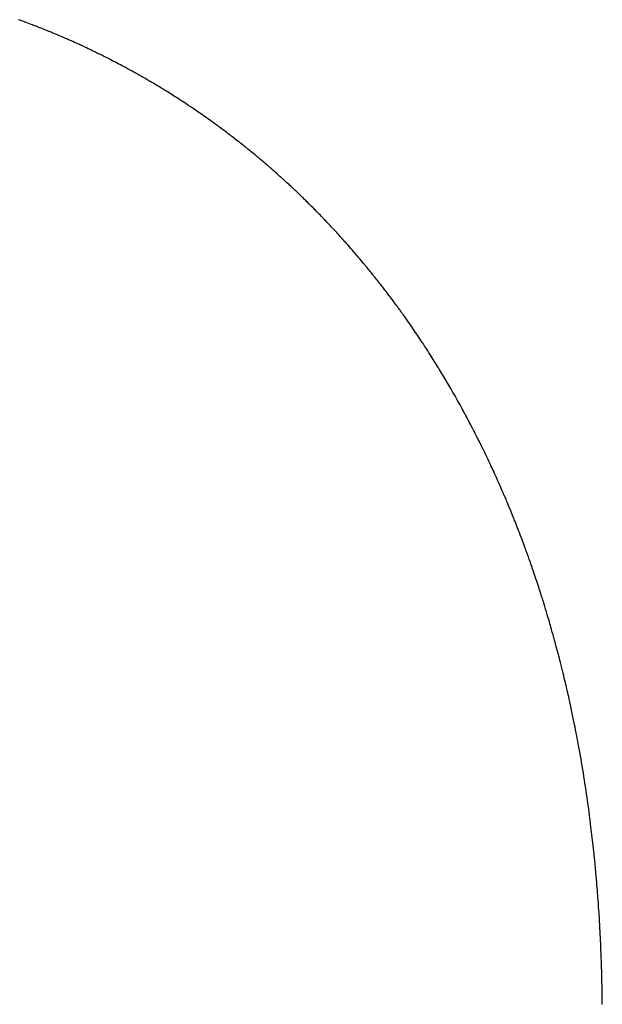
# Model space of a CAD drawing. Header units: millimetres. Extents: x 8 to 590, y 12 to 635.
# Tile 138 of 149: x 546 to 569, y 256 to 296. Entities that reach past the tile are written whole.
import ezdxf

# ---------------------------------------------------------------- set-up
doc = ezdxf.new("R2010")
doc.units = ezdxf.units.MM

msp = doc.modelspace()

# ---------------------------------------------------------------- linework, layer by layer
at = {"color": 7, "linetype": 'Continuous', "lineweight": 30, "flags": 128}
msp.add_lwpolyline([(569.103, 255.962), (569.102, 256.029), (569.102, 256.104), (569.101, 256.186), (569.1, 256.276), (569.099, 256.363), (569.097, 256.492), (569.095, 256.61), (569.093, 256.722), (569.09, 256.844), (569.088, 256.95), (569.085, 257.062), (569.083, 257.167), (569.08, 257.26), (569.078, 257.34), (569.076, 257.4), (569.074, 257.469), (569.072, 257.546), (569.069, 257.631), (569.066, 257.724), (569.063, 257.808), (569.06, 257.884), (569.058, 257.952), (569.055, 258.012), (569.053, 258.07), (569.05, 258.135), (569.047, 258.223), (569.043, 258.321), (569.038, 258.425), (569.034, 258.519), (569.03, 258.602), (569.026, 258.675), (569.023, 258.742), (569.019, 258.816), (569.015, 258.903), (569.009, 258.999), (569.004, 259.096), (568.998, 259.197), (568.993, 259.289), (568.988, 259.372), (568.983, 259.454), (568.977, 259.548), (568.97, 259.655), (568.963, 259.764), (568.956, 259.868), (568.95, 259.964), (568.943, 260.053), (568.937, 260.142), (568.929, 260.244), (568.921, 260.352), (568.913, 260.463), (568.905, 260.567), (568.897, 260.664), (568.889, 260.758), (568.879, 260.875), (568.869, 260.999), (568.857, 261.127), (568.847, 261.246), (568.84, 261.32), (568.833, 261.392), (568.826, 261.469), (568.818, 261.554), (568.809, 261.647), (568.799, 261.747), (568.788, 261.856), (568.778, 261.952), (568.769, 262.04), (568.76, 262.131), (568.735, 262.355), (568.711, 262.576), (568.686, 262.791), (568.66, 263.006), (568.634, 263.22), (568.613, 263.388), (568.591, 263.556), (568.569, 263.724), (568.546, 263.892), (568.522, 264.064), (568.506, 264.178), (568.489, 264.296), (568.471, 264.418), (568.453, 264.544), (568.434, 264.666), (568.417, 264.779), (568.401, 264.883), (568.385, 264.983), (568.362, 265.131), (568.339, 265.274), (568.315, 265.416), (568.292, 265.558), (568.268, 265.696), (568.245, 265.833), (568.221, 265.969), (568.197, 266.105), (568.173, 266.24), (568.147, 266.38), (568.131, 266.467), (568.114, 266.557), (568.095, 266.658), (568.073, 266.772), (568.05, 266.891), (568.028, 267.005), (568.007, 267.112), (567.987, 267.214), (567.96, 267.345), (567.935, 267.469), (567.908, 267.598), (567.88, 267.733), (567.85, 267.874), (567.818, 268.021), (567.793, 268.136), (567.77, 268.24), (567.749, 268.332), (567.73, 268.419), (567.711, 268.501), (567.693, 268.58), (567.674, 268.663), (567.655, 268.746), (567.635, 268.829), (567.616, 268.914), (567.595, 269.002), (567.573, 269.093), (567.549, 269.191), (567.525, 269.29), (567.499, 269.396), (567.473, 269.503), (567.446, 269.61), (567.419, 269.715), (567.393, 269.816), (567.36, 269.946), (567.326, 270.076), (567.29, 270.214), (567.252, 270.355), (567.216, 270.49), (567.182, 270.615), (567.15, 270.73), (567.121, 270.835), (567.091, 270.941), (567.063, 271.042), (567.032, 271.148), (567.014, 271.213), (566.994, 271.282), (566.971, 271.362), (566.944, 271.453), (566.914, 271.554), (566.884, 271.656), (566.853, 271.76), (566.821, 271.864), (566.79, 271.967), (566.759, 272.068), (566.729, 272.164), (566.708, 272.231), (566.69, 272.29), (566.673, 272.342), (566.658, 272.392), (566.642, 272.44), (566.613, 272.531), (566.585, 272.62), (566.563, 272.686), (566.541, 272.753), (566.518, 272.825), (566.491, 272.906), (566.461, 272.998), (566.431, 273.089), (566.398, 273.185), (566.365, 273.285), (566.33, 273.386), (566.296, 273.486), (566.263, 273.582), (566.231, 273.672), (566.206, 273.745), (566.184, 273.808), (566.164, 273.864), (566.144, 273.919), (566.126, 273.971), (566.107, 274.022), (566.092, 274.064), (566.077, 274.107), (566.061, 274.152), (566.044, 274.197), (566.027, 274.244), (566.009, 274.293), (565.988, 274.35), (565.966, 274.41), (565.942, 274.476), (565.915, 274.548), (565.888, 274.619), (565.861, 274.692), (565.834, 274.764), (565.796, 274.862), (565.763, 274.95), (565.732, 275.029), (565.705, 275.1), (565.679, 275.166), (565.648, 275.245), (565.618, 275.32), (565.589, 275.395), (565.571, 275.44), (565.552, 275.486), (565.531, 275.54), (565.506, 275.602), (565.478, 275.671), (565.418, 275.818), (565.356, 275.969), (565.325, 276.043), (565.297, 276.109), (565.272, 276.169), (565.25, 276.222), (565.228, 276.274), (565.186, 276.373), (565.144, 276.472), (565.121, 276.524), (565.099, 276.576), (565.075, 276.631), (565.048, 276.692), (565.019, 276.759), (564.987, 276.833), (564.953, 276.909), (564.913, 277), (564.874, 277.086), (564.838, 277.167), (564.805, 277.239), (564.776, 277.303), (564.748, 277.364), (564.719, 277.428), (564.686, 277.499), (564.652, 277.572), (564.62, 277.64), (564.598, 277.689), (564.574, 277.739), (564.546, 277.799), (564.493, 277.911), (564.442, 278.018), (564.402, 278.101), (564.368, 278.17), (564.33, 278.248), (564.288, 278.336), (564.243, 278.427), (564.196, 278.521), (564.172, 278.57), (564.15, 278.614), (564.13, 278.654), (564.112, 278.689), (564.093, 278.727), (564.071, 278.772), (564.045, 278.821), (564.017, 278.878), (563.986, 278.939), (563.956, 278.996), (563.93, 279.047), (563.902, 279.102), (563.878, 279.148), (563.855, 279.193), (563.832, 279.235), (563.811, 279.277), (563.788, 279.321), (563.763, 279.367), (563.737, 279.417), (563.709, 279.469), (563.678, 279.528), (563.644, 279.592), (563.606, 279.662), (563.568, 279.733), (563.533, 279.798), (563.498, 279.863), (563.466, 279.922), (563.435, 279.977), (563.405, 280.031), (563.376, 280.084), (563.279, 280.258), (563.173, 280.446), (563.091, 280.59), (563.002, 280.745), (562.885, 280.946), (562.792, 281.102), (562.666, 281.313), (562.635, 281.364), (562.608, 281.409), (562.585, 281.446), (562.563, 281.483), (562.539, 281.521), (562.507, 281.574), (562.472, 281.631), (562.433, 281.695), (562.386, 281.769), (562.339, 281.845), (562.296, 281.914), (562.256, 281.977), (562.216, 282.04), (562.172, 282.109), (562.124, 282.184), (562.077, 282.257), (562.035, 282.323), (561.997, 282.381), (561.973, 282.417), (561.951, 282.451), (561.93, 282.484), (561.909, 282.516), (561.885, 282.552), (561.857, 282.595), (561.688, 282.848), (561.558, 283.041), (561.403, 283.266), (561.274, 283.452), (561.095, 283.704), (561.066, 283.745), (561.042, 283.779), (561.022, 283.807), (561.001, 283.835), (560.98, 283.864), (560.959, 283.894), (560.936, 283.925), (560.912, 283.958), (560.884, 283.997), (560.852, 284.04), (560.817, 284.088), (560.778, 284.14), (560.741, 284.191), (560.708, 284.235), (560.679, 284.275), (560.654, 284.309), (560.627, 284.344), (560.597, 284.384), (560.564, 284.428), (560.528, 284.476), (560.485, 284.533), (560.441, 284.591), (560.397, 284.648), (560.355, 284.703), (560.307, 284.766), (560.265, 284.819), (560.227, 284.869), (560.183, 284.925), (560.145, 284.974), (560.104, 285.027), (560.064, 285.076), (560.029, 285.121), (559.986, 285.175), (559.947, 285.224), (559.91, 285.271), (559.889, 285.297), (559.866, 285.325), (559.838, 285.359), (559.806, 285.399), (559.772, 285.441), (559.735, 285.487), (559.697, 285.534), (559.663, 285.575), (559.633, 285.612), (559.607, 285.643), (559.585, 285.67), (559.563, 285.697), (559.54, 285.725), (559.496, 285.777), (559.449, 285.833), (559.397, 285.895), (559.339, 285.964), (559.291, 286.021), (559.248, 286.072), (559.21, 286.116), (559.177, 286.155), (559.143, 286.195), (559.092, 286.254), (559.036, 286.319), (558.978, 286.384), (558.923, 286.448), (558.868, 286.51), (558.819, 286.566), (558.776, 286.614), (558.742, 286.652), (558.703, 286.696), (558.659, 286.745), (558.611, 286.798), (558.557, 286.858), (558.506, 286.914), (558.458, 286.967), (558.414, 287.016), (558.372, 287.061), (558.333, 287.104), (558.292, 287.147), (558.246, 287.198), (558.193, 287.254), (558.143, 287.308), (558.097, 287.356), (558.056, 287.4), (558.019, 287.438), (557.984, 287.476), (557.95, 287.512), (557.92, 287.543), (557.887, 287.577), (557.848, 287.617), (557.803, 287.664), (557.754, 287.715), (557.707, 287.763), (557.665, 287.806), (557.628, 287.844), (557.591, 287.882), (557.556, 287.917), (557.521, 287.952), (557.487, 287.987), (557.449, 288.025), (557.403, 288.071), (557.348, 288.126), (557.293, 288.18), (557.244, 288.229), (557.201, 288.271), (557.164, 288.307), (557.133, 288.338), (557.101, 288.368), (557.071, 288.398), (557.04, 288.428), (557.006, 288.461), (556.966, 288.5), (556.915, 288.548), (556.858, 288.603), (556.805, 288.654), (556.763, 288.694), (556.726, 288.728), (556.695, 288.757), (556.667, 288.784), (556.639, 288.81), (556.61, 288.837), (556.585, 288.861), (556.559, 288.886), (556.527, 288.915), (556.491, 288.948), (556.451, 288.986), (556.406, 289.027), (556.363, 289.066), (556.31, 289.114), (556.266, 289.155), (556.229, 289.188), (556.195, 289.219), (556.161, 289.25), (556.125, 289.282), (556.087, 289.316), (556.04, 289.358), (555.984, 289.408), (555.934, 289.452), (555.887, 289.494), (555.845, 289.531), (555.808, 289.563), (555.775, 289.592), (555.739, 289.623), (555.703, 289.654), (555.667, 289.686), (555.63, 289.718), (555.586, 289.755), (555.534, 289.8), (555.473, 289.852), (555.413, 289.903), (555.36, 289.948), (555.313, 289.987), (555.274, 290.02), (555.236, 290.052), (555.2, 290.082), (555.163, 290.113), (555.123, 290.146), (555.076, 290.185), (555.027, 290.225), (554.973, 290.269), (554.922, 290.311), (554.876, 290.348), (554.834, 290.382), (554.796, 290.413), (554.761, 290.441), (554.726, 290.469), (554.688, 290.5), (554.649, 290.531), (554.603, 290.567), (554.551, 290.609), (554.492, 290.655), (554.435, 290.7), (554.382, 290.741), (554.328, 290.783), (554.279, 290.821), (554.232, 290.857), (554.188, 290.891), (554.144, 290.925), (554.098, 290.959), (554.047, 290.998), (553.991, 291.041), (553.936, 291.082), (553.882, 291.122), (553.815, 291.172), (553.753, 291.219), (553.696, 291.26), (553.649, 291.295), (553.598, 291.332), (553.541, 291.374), (553.479, 291.419), (553.416, 291.464), (553.352, 291.51), (553.288, 291.556), (553.23, 291.598), (553.178, 291.634), (553.13, 291.668), (553.08, 291.703), (553.025, 291.741), (552.979, 291.773), (552.931, 291.807), (552.88, 291.842), (552.827, 291.879), (552.772, 291.916), (552.722, 291.95), (552.674, 291.983), (552.631, 292.012), (552.59, 292.039), (552.548, 292.068), (552.503, 292.098), (552.456, 292.129), (552.403, 292.165), (552.349, 292.2), (552.291, 292.238), (552.233, 292.276), (552.182, 292.31), (552.137, 292.339), (552.099, 292.364), (552.054, 292.393), (552.009, 292.422), (551.963, 292.451), (551.91, 292.485), (551.847, 292.525), (551.791, 292.56), (551.73, 292.598), (551.675, 292.633), (551.625, 292.664), (551.582, 292.691), (551.542, 292.716), (551.501, 292.741), (551.461, 292.766), (551.419, 292.791), (551.37, 292.821), (551.315, 292.855), (551.253, 292.892), (551.192, 292.929), (551.137, 292.961), (551.088, 292.991), (551.046, 293.016), (551.008, 293.039), (550.97, 293.061), (550.932, 293.083), (550.894, 293.105), (550.851, 293.13), (550.802, 293.159), (550.745, 293.192), (550.684, 293.227), (550.627, 293.26), (550.575, 293.29), (550.527, 293.317), (550.483, 293.342), (550.437, 293.368), (550.393, 293.393), (550.35, 293.417), (550.304, 293.442), (550.251, 293.472), (550.174, 293.515), (550.095, 293.558), (550.021, 293.598), (549.952, 293.636), (549.888, 293.67), (549.83, 293.701), (549.776, 293.73), (549.714, 293.763), (549.644, 293.8), (549.576, 293.836), (549.51, 293.87), (549.445, 293.904), (549.381, 293.937), (549.322, 293.968), (549.269, 293.995), (549.219, 294.02), (549.166, 294.047), (549.099, 294.081), (549.026, 294.117), (548.95, 294.155), (548.873, 294.193), (548.797, 294.231), (548.743, 294.257), (548.695, 294.28), (548.651, 294.302), (548.603, 294.325), (548.553, 294.349), (548.485, 294.381), (548.413, 294.416), (548.335, 294.452), (548.254, 294.49), (548.196, 294.517), (548.145, 294.541), (548.1, 294.562), (548.055, 294.582), (547.995, 294.61), (547.932, 294.638), (547.861, 294.67), (547.783, 294.706), (547.729, 294.729), (547.676, 294.753), (547.628, 294.774), (547.584, 294.794), (547.545, 294.811), (547.493, 294.833), (547.439, 294.857), (547.383, 294.881), (547.322, 294.907), (547.251, 294.937), (547.172, 294.971), (547.106, 294.999), (547.048, 295.023), (546.997, 295.045), (546.953, 295.063), (546.912, 295.08), (546.871, 295.097), (546.829, 295.114), (546.79, 295.13), (546.746, 295.147), (546.697, 295.167), (546.642, 295.19), (546.581, 295.214), (546.519, 295.239), (546.454, 295.264), (546.399, 295.286), (546.353, 295.304), (546.308, 295.322), (546.263, 295.339), (546.219, 295.356), (546.169, 295.376), (546.11, 295.398), (546.043, 295.424), (545.979, 295.448), (545.917, 295.471), (545.863, 295.491), (545.816, 295.509), (545.776, 295.524), (545.739, 295.537), (545.695, 295.553), (545.651, 295.569), (545.606, 295.586)], dxfattribs=at)

doc.saveas('drawing.dxf')
